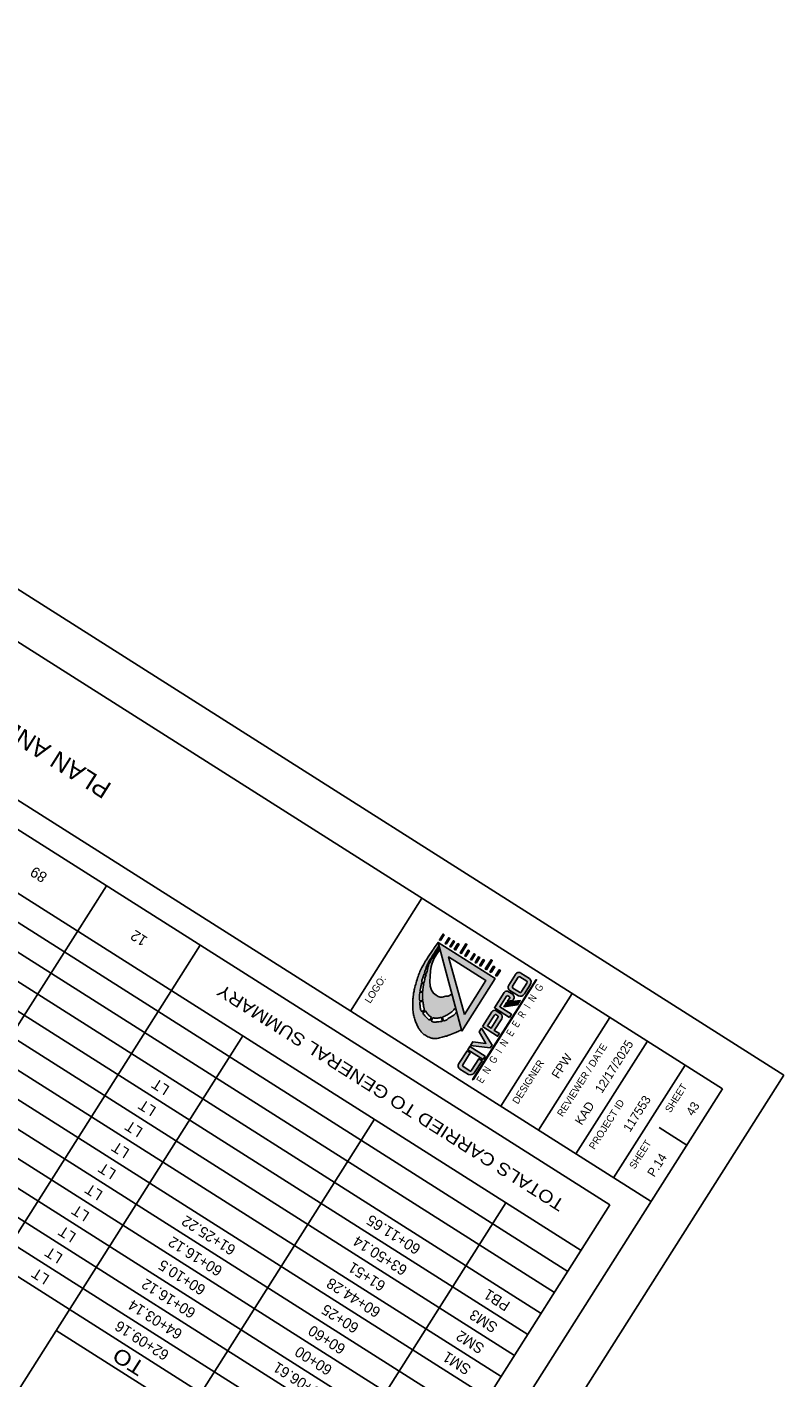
# Model space of a CAD drawing. Header units: feet. Extents: x 2248976 to 2249940, y 437917 to 439150.
# Tile 13 of 14: x 2249770 to 2249940, y 438424 to 438727. Entities that reach past the tile are written whole.
import ezdxf
from ezdxf.enums import TextEntityAlignment as Align

# ---------------------------------------------------------------- set-up
doc = ezdxf.new("R2010")
doc.units = ezdxf.units.FT
doc.header["$MEASUREMENT"] = 0
for name, color, linetype in [('GE_P_CL_Text', 7, 'Continuous'), ('SH_Border', 7, 'Continuous'), ('SH_Data', 7, 'Continuous'), ('SH_Text', 7, 'Continuous'), ('SHT_LOGO_BLACK', 7, 'Continuous'), ('SHT_LOGO_BLUE', 160, 'Continuous'), ('SHT_LOGO_GREY', 9, 'Continuous')]:
    doc.layers.add(name, color=color, linetype=linetype)
doc.styles.add('Font 70-Sub Title', font='txt', dxfattribs={"height": 0.17})
doc.styles.add('OHDOTSymbols', font='arial.ttf')
doc.styles.add('Slanted-Normal', font='font31.shx', dxfattribs={"height": 0.14})
doc.styles.add('Straight-Normal', font='font30.shx', dxfattribs={"height": 0.14})
doc.styles.add('Straight-Sub Title', font='font30.shx', dxfattribs={"height": 0.17})

msp = doc.modelspace()

# ---------------------------------------------------------------- hatches: boundary and pattern name
at = {"layer": 'SHT_LOGO_BLACK', "linetype": 'Continuous'}
h = msp.add_hatch(color=256, dxfattribs=at)
h.dxf.hatch_style = 1
h.paths.add_polyline_path([(2249863.89, 438503.689, -0.0100538), (2249863.76, 438503.654), (2249863.534, 438504.549, 0.0039736), (2249863.645, 438504.583, 0.0407763), (2249863.787, 438504.64, 0.0060658), (2249864.696, 438505.11, 0.0612486), (2249865.592, 438505.739, 0.0382971), (2249866.427, 438506.617), (2249865.616, 438509.675), (2249864.812, 438509.275), (2249864.285, 438509.217), (2249863.434, 438508.996), (2249862.963, 438509.026), (2249862.518, 438509.136), (2249862.074, 438509.442), (2249861.518, 438509.917), (2249861.066, 438510.596), (2249860.769, 438511.52), (2249860.665, 438512.592), (2249860.709, 438513.667), (2249860.812, 438514.951), (2249860.968, 438515.931), (2249861.175, 438516.683), (2249861.654, 438517.825), (2249862.575, 438519.277), (2249862.927, 438519.811), (2249862.807, 438520.264, -0.0004178), (2249862.321, 438519.506, -0.0009491), (2249862.06, 438519.1, -0.0003513), (2249861.307, 438517.936, 0.0010701), (2249861.06, 438517.554, 0.0175554), (2249860.773, 438517.07, 0.0177429), (2249860.523, 438516.572, 0.0035925), (2249860.494, 438516.509), (2249860.193, 438516.616, -0.0386903), (2249860.27, 438516.761, -0.0002389), (2249860.33, 438516.855, 0.0000259), (2249860.881, 438517.725, 0.0000477), (2249861.701, 438519.018, 0.000037), (2249862.714, 438520.616), (2249862.523, 438521.335, 0.0036237), (2249861.667, 438520.135, 0.0074131), (2249861.261, 438519.539, 0.0009042), (2249859.962, 438517.56, 0.0045101), (2249859.705, 438517.16, 0.0190733), (2249859.058, 438516.038, 0.0173307), (2249858.437, 438514.754, 0.0195136), (2249858.013, 438513.679, 0.0153378), (2249857.569, 438512.279, 0.0122043), (2249857.21, 438510.886, 0.017423), (2249857.018, 438509.897, 0.0140154), (2249856.923, 438509.169, 0.0095353), (2249856.834, 438508.094, 0.0203776), (2249856.805, 438506.814, 0.0259798), (2249856.875, 438505.812, 0.0275654), (2249857.006, 438505.079, 0.0188905), (2249857.296, 438504.032, 0.0207887), (2249857.629, 438503.116, 0.0208279), (2249858.037, 438502.233, 0.0345989), (2249858.382, 438501.662, 0.0321449), (2249858.832, 438501.102, 0.0622685), (2249859.505, 438500.528, 0.0504328), (2249860.473, 438500.024, 0.0251176), (2249861.203, 438499.775, 0.0578308), (2249861.534, 438499.72, 0.025804), (2249862.04, 438499.722, 0.04348), (2249862.337, 438499.764, 0.0027378), (2249862.814, 438499.878, 0.002118), (2249863.429, 438500.032, 0.0015979), (2249864.425, 438500.288, 0.0065763), (2249864.666, 438500.354, 0.0239599), (2249864.738, 438500.378, 0.001113), (2249866.243, 438500.978, 0.0090846), (2249866.8, 438501.213, 0.0048876), (2249867.746, 438501.644), (2249866.679, 438505.664, -0.0318396), (2249866.295, 438505.21, -0.0711652), (2249865.792, 438504.818, -0.0167893), (2249865.299, 438504.558, 0.0284543), (2249865.012, 438504.397, 0.0507218), (2249864.604, 438504.075, -0.0714331), (2249864.304, 438503.858, -0.0493756)])
h.paths.add_polyline_path([(2249863.501, 438503.6, -0.0108233), (2249863.358, 438503.579, -0.0017467), (2249862.942, 438503.528, 0.0015962), (2249862.486, 438503.473, 0.0038763), (2249862.044, 438503.414, -0.0062063), (2249861.768, 438503.379, -0.0973222), (2249861.581, 438503.394, -0.0389742), (2249861.146, 438503.554, -0.0117369), (2249860.963, 438503.643), (2249861.349, 438504.407, 0.0286334), (2249861.719, 438504.316, 0.0564215), (2249862.048, 438504.292, 0.0186552), (2249862.468, 438504.325, 0.0193121), (2249862.869, 438504.387, 0.0136662), (2249863.26, 438504.475, 0.0011569), (2249863.293, 438504.483)], flags=16)
h.paths.add_polyline_path([(2249861.042, 438504.521), (2249860.639, 438503.829, -0.0159081), (2249860.451, 438503.958, -0.0228384), (2249860.113, 438504.231, -0.0184737), (2249859.725, 438504.602, -0.0260371), (2249859.359, 438505.019, -0.0166658), (2249859.063, 438505.422), (2249859.673, 438505.956, 0.0016515), (2249859.721, 438505.876, 0.0155438), (2249859.993, 438505.463, 0.0164872), (2249860.274, 438505.091, 0.0751877), (2249860.674, 438504.725, 0.0428865)], flags=16)
h.paths.add_polyline_path([(2249859.52, 438506.214), (2249858.873, 438505.715, -0.0240383), (2249858.658, 438506.117, -0.0641503), (2249858.551, 438506.444, -0.0219687), (2249858.492, 438506.854, -0.0087488), (2249858.407, 438507.891, -0.000355), (2249858.401, 438507.978), (2249859.098, 438508.055, 0.0025312), (2249859.175, 438507.527, 0.0069283), (2249859.305, 438506.735, 0.0286355), (2249859.35, 438506.546, 0.0538056), (2249859.401, 438506.424, 0.0042656)], flags=16)
h.paths.add_polyline_path([(2249859.072, 438508.245), (2249858.39, 438508.166, -0.0031899), (2249858.347, 438508.95, -0.0135776), (2249858.341, 438509.287, -0.0298452), (2249858.384, 438509.936, -0.0040919), (2249858.414, 438510.156), (2249859.031, 438510.131, 0.0136595), (2249858.991, 438509.304, 0.0292253), (2249859.011, 438508.754, 0.0092972), (2249859.054, 438508.378, 0.0006391)], flags=16)
h.paths.add_polyline_path([(2249859.047, 438510.321), (2249858.442, 438510.345, -0.0113066), (2249858.552, 438510.947, -0.0105908), (2249858.659, 438511.419, 0.0117493), (2249858.754, 438511.844, 0.0161825), (2249858.803, 438512.134), (2249859.28, 438512.044, 0.0179051), (2249859.16, 438511.338, 0.0112231)], flags=16)
h.paths.add_polyline_path([(2249859.317, 438512.218), (2249858.824, 438512.324, 0.0108238), (2249858.838, 438512.52, -0.0583499), (2249858.909, 438512.954, -0.0115401), (2249859.047, 438513.395, -0.0034501), (2249859.351, 438514.271), (2249859.824, 438514.151, 0.0128454), (2249859.57, 438513.289, 0.0080365), (2249859.43, 438512.728, 0.0047092)], flags=16)
h.paths.add_polyline_path([(2249859.882, 438514.342), (2249859.424, 438514.475, -0.0004807), (2249859.629, 438515.046, 0.0008641), (2249859.724, 438515.31, 0.0046803), (2249859.868, 438515.727, -0.0040725), (2249860.033, 438516.207, -0.0087736), (2249860.118, 438516.432), (2249860.418, 438516.327, 0.0056561), (2249860.379, 438516.225, 0.0201998), (2249860.268, 438515.88, 0.0195732), (2249860.158, 438515.414, -0.0170674), (2249860.035, 438514.878, -0.0078649)], flags=16)
h = msp.add_hatch(color=256, dxfattribs=at)
h.dxf.hatch_style = 1
h.paths.add_polyline_path([(2249875.697, 438513.726), (2249876.516, 438515.017), (2249876.268, 438515.174), (2249875.449, 438513.883)])
h.paths.add_polyline_path([(2249874.168, 438514.695), (2249874.416, 438514.538), (2249875.235, 438515.829), (2249874.987, 438515.986)])
h.paths.add_polyline_path([(2249874.684, 438517.265), (2249874.436, 438517.422), (2249873.126, 438515.356), (2249873.361, 438515.179)])
h.paths.add_polyline_path([(2249871.845, 438516.169), (2249872.093, 438516.011), (2249872.912, 438517.302), (2249872.664, 438517.46)])
h.paths.add_polyline_path([(2249871.057, 438516.668), (2249871.876, 438517.959), (2249871.628, 438518.117), (2249870.809, 438516.826)])
h.paths.add_polyline_path([(2249869.766, 438517.487), (2249870.015, 438517.329), (2249870.833, 438518.62), (2249870.585, 438518.778)])
h.paths.add_polyline_path([(2249868.486, 438518.299), (2249868.734, 438518.142), (2249869.553, 438519.433), (2249869.304, 438519.59)])
h.paths.add_polyline_path([(2249868.998, 438520.87), (2249868.75, 438521.028), (2249867.44, 438518.962), (2249867.676, 438518.785)])
h.paths.add_polyline_path([(2249867.225, 438520.909), (2249866.977, 438521.066), (2249866.158, 438519.775), (2249866.406, 438519.618)])
h.paths.add_polyline_path([(2249865.126, 438520.43), (2249865.374, 438520.273), (2249866.193, 438521.564), (2249865.944, 438521.721)])
h.paths.add_polyline_path([(2249865.157, 438522.221), (2249864.908, 438522.378), (2249864.09, 438521.087), (2249864.338, 438520.93)])
h.paths.add_polyline_path([(2249863.876, 438523.033), (2249863.628, 438523.19), (2249862.809, 438521.899), (2249863.057, 438521.742)])
at = {"layer": 'SHT_LOGO_BLUE'}
h = msp.add_hatch(color=256, dxfattribs=at)
h.dxf.hatch_style = 1
h.paths.add_polyline_path([(2249868.165, 438493.375, -0.4424596), (2249868.047, 438493.805), (2249869.738, 438496.472), (2249869.014, 438496.931), (2249867.207, 438494.08, 0.436831), (2249867.435, 438492.839), (2249869.365, 438491.615, 0.355742), (2249870.714, 438492.065), (2249872.406, 438494.732), (2249871.693, 438495.184), (2249870.046, 438492.586, -0.4660765), (2249869.622, 438492.451)])
h.paths.add_polyline_path([(2249869.644, 438497.95), (2249869.178, 438497.214), (2249872.614, 438495.035), (2249873.058, 438495.785)])
h.paths.add_polyline_path([(2249874.241, 438497.638), (2249874.636, 438498.261), (2249872.238, 438502.036), (2249871.733, 438501.239), (2249873.271, 438498.639), (2249870.312, 438498.982), (2249869.793, 438498.164)])
h.paths.add_polyline_path([(2249875.138, 438501.546), (2249876.802, 438504.17, 0.3843353), (2249876.612, 438505.287), (2249875.571, 438505.963, 0.4139416), (2249874.601, 438505.745), (2249872.471, 438502.388), (2249875.895, 438500.217), (2249876.279, 438500.822)])
h.paths.add_polyline_path([(2249874.438, 438502.04), (2249873.611, 438502.565), (2249875.157, 438505.002, -0.3637569), (2249875.491, 438505.108, -0.0878683), (2249875.901, 438504.848, -0.5539061), (2249875.97, 438504.456)], flags=16)
h.paths.add_polyline_path([(2249878.618, 438508.892), (2249878.142, 438508.141), (2249879.309, 438508.289), (2249879.467, 438508.539, 0.3731696), (2249879.299, 438509.657), (2249878.365, 438510.249, 0.3716199), (2249877.375, 438510.103), (2249875.172, 438506.63), (2249878.573, 438504.473), (2249879.026, 438505.187), (2249876.353, 438506.882), (2249877.861, 438509.259, -0.3813804), (2249878.175, 438509.348), (2249878.514, 438509.134, -0.3078669)])
h.paths.add_polyline_path([(2249878.413, 438511.751, 0.436831), (2249878.641, 438510.51), (2249880.572, 438509.286, 0.355742), (2249881.921, 438509.736), (2249883.239, 438511.815, 0.355742), (2249883.071, 438513.227), (2249881.141, 438514.451, 0.436831), (2249879.921, 438514.129)])
h.paths.add_polyline_path([(2249880.528, 438513.486, -0.3865207), (2249880.919, 438513.593), (2249882.356, 438512.681, -0.4364482), (2249882.5, 438512.225), (2249881.252, 438510.257, -0.4660765), (2249880.829, 438510.122), (2249879.372, 438511.046, -0.4424596), (2249879.254, 438511.476)], flags=16)
h = msp.add_hatch(color=256, dxfattribs=at)
h.dxf.hatch_style = 1
h.paths.add_polyline_path([(2249877.998, 438507.916), (2249877.682, 438507.416), (2249880.701, 438507.832), (2249880.964, 438508.245)])
at = {"layer": 'SHT_LOGO_GREY'}
h = msp.add_hatch(color=256, dxfattribs=at)
h.dxf.hatch_style = 1
h.paths.add_polyline_path([(2249867.82, 438501.362), (2249875.334, 438513.21), (2249862.523, 438521.335)])
h.paths.add_polyline_path([(2249873.279, 438512.75), (2249868.42, 438505.088), (2249864.875, 438518.08)], flags=16)
h = msp.add_hatch(color=256, dxfattribs=at)
h.dxf.hatch_style = 1
h.paths.add_polyline_path([(2249877.642, 438507.353), (2249877.325, 438506.854), (2249880.345, 438507.269), (2249880.607, 438507.683)])

# ---------------------------------------------------------------- linework, layer by layer
at = {"layer": 'SH_Border'}
for p, q in [((2249568.679, 438727.136), (2249940.256, 438491.487)), ((2249571.768, 438713.335), (2249926.455, 438488.398)), ((2249555.701, 438688.001), (2249910.388, 438463.063)), ((2249858.896, 438531.243), (2249842.829, 438505.908)), ((2249892.676, 438509.82), (2249876.609, 438484.485)), ((2249901.121, 438504.465), (2249885.054, 438479.13)), ((2249909.566, 438499.109), (2249893.499, 438473.774)), ((2249918.01, 438493.753), (2249901.944, 438468.418)), ((2249940.256, 438491.487), (2249576.071, 437917.231)), ((2249926.455, 438488.398), (2249572.982, 437931.032)), ((2249912.164, 438479.699), (2249918.422, 438475.73))]:
    msp.add_line(p, q, dxfattribs=at)
at = {"layer": 'SH_Data', "color": 7, "linetype": 'Continuous'}
for p, q in [((2249640.169, 438627.801), (2249901.132, 438462.302)), ((2249633.7, 438617.6), (2249894.662, 438452.101)), ((2249630.7, 438612.87), (2249891.663, 438447.371)), ((2249627.701, 438608.141), (2249888.664, 438442.642)), ((2249624.702, 438603.412), (2249885.664, 438437.913)), ((2249621.703, 438598.683), (2249882.665, 438433.184)), ((2249618.704, 438593.954), (2249879.666, 438428.455)), ((2249615.704, 438589.225), (2249876.667, 438423.726)), ((2249612.705, 438584.495), (2249873.668, 438418.997)), ((2249609.706, 438579.766), (2249870.669, 438414.267)), ((2249606.707, 438575.037), (2249867.669, 438409.538)), ((2249603.708, 438570.308), (2249864.67, 438404.809)), ((2249600.709, 438565.579), (2249861.671, 438400.08)), ((2249597.709, 438560.85), (2249858.672, 438395.351)), ((2249594.71, 438556.12), (2249855.673, 438390.622)), ((2249787.955, 438534.077), (2249724.673, 438434.292)), ((2249809.068, 438520.688), (2249745.785, 438420.902)), ((2249761.845, 438410.718), (2249818.658, 438500.302)), ((2249806.226, 438415.349), (2249848.215, 438481.557)), ((2249820.959, 438373.228), (2249877.772, 438462.812)), ((2249837.849, 438362.517), (2249901.132, 438462.302)), ((2249776.669, 438434.093), (2249835.784, 438396.604))]:
    msp.add_line(p, q, dxfattribs=at)
at = {"layer": 'SHT_LOGO_BLACK'}
for p, q in [((2249858.39, 438508.166, -16254.303), (2249859.072, 438508.245, -16254.303)), ((2249858.414, 438510.156, -16254.303), (2249859.031, 438510.131, -16254.303)), ((2249858.442, 438510.345, -16254.303), (2249859.047, 438510.321, -16254.303)), ((2249858.401, 438507.978, -16254.303), (2249859.098, 438508.055, -16254.303))]:
    msp.add_line(p, q, dxfattribs=at)
for points in [[(2249867.746, 438501.644, -0.0048876), (2249866.8, 438501.213, -0.0090846), (2249866.243, 438500.978, -0.001113), (2249864.738, 438500.378, -0.0239599), (2249864.666, 438500.354, -0.0065763), (2249864.425, 438500.288, -0.0015979), (2249863.429, 438500.032, -0.002118), (2249862.814, 438499.878, -0.0027378), (2249862.337, 438499.764, -0.04348), (2249862.04, 438499.722, -0.025804), (2249861.534, 438499.72, -0.0578308), (2249861.203, 438499.775, -0.0251176), (2249860.473, 438500.024, -0.0504328), (2249859.505, 438500.528, -0.0622685), (2249858.832, 438501.102, -0.0321449), (2249858.382, 438501.662, -0.0345989), (2249858.037, 438502.233, -0.0208279), (2249857.629, 438503.116, -0.0207887), (2249857.296, 438504.032, -0.0188905), (2249857.006, 438505.079, -0.0275654), (2249856.875, 438505.812, -0.0259798), (2249856.805, 438506.814, -0.0203776), (2249856.834, 438508.094, -0.0095353), (2249856.923, 438509.169, -0.0140155), (2249857.018, 438509.897, -0.017423), (2249857.21, 438510.886, -0.0122043), (2249857.569, 438512.279, -0.0153378), (2249858.013, 438513.679, -0.0195136), (2249858.437, 438514.754, -0.0173307), (2249859.058, 438516.038, -0.0190733), (2249859.705, 438517.16, -0.0045101), (2249859.962, 438517.56, -0.0009042), (2249861.261, 438519.539, -0.0074131), (2249861.667, 438520.135, -0.0036237), (2249862.523, 438521.335)], [(2249860.193, 438516.616, -0.0386903), (2249860.27, 438516.761, -0.0002389), (2249860.33, 438516.855, 0.0000259), (2249860.881, 438517.725, 0.0000477), (2249861.701, 438519.018, 0.000037), (2249862.714, 438520.616)], [(2249860.494, 438516.509, -0.0035925), (2249860.523, 438516.572, -0.0177429), (2249860.773, 438517.07, -0.0175554), (2249861.06, 438517.554, -0.0010701), (2249861.307, 438517.936, 0.0003513), (2249862.06, 438519.1, 0.0009491), (2249862.321, 438519.506, 0.0004178), (2249862.807, 438520.264)], [(2249859.424, 438514.475, -0.0002002), (2249859.442, 438514.526, -0.0004381), (2249859.629, 438515.046, 0.0008641), (2249859.724, 438515.31, 0.0046803), (2249859.868, 438515.727, -0.0040725), (2249860.033, 438516.207, -0.0087736), (2249860.118, 438516.432, -0.0402536)], [(2249859.882, 438514.342, 0.0078649), (2249860.035, 438514.878, 0.0170674), (2249860.158, 438515.414, -0.0195732), (2249860.268, 438515.88, -0.0201997), (2249860.379, 438516.225, -0.0056562), (2249860.418, 438516.327, -0.0177429)], [(2249858.442, 438510.345, -0.0113066), (2249858.552, 438510.947, -0.0105908), (2249858.659, 438511.419, 0.0117493), (2249858.754, 438511.844, 0.0161825), (2249858.803, 438512.134, -0.0583499)], [(2249858.824, 438512.324, 0.0108238), (2249858.838, 438512.52, -0.0583499), (2249858.909, 438512.954, -0.0115401), (2249859.047, 438513.395, -0.0034501), (2249859.351, 438514.271, -0.0004381)], [(2249859.047, 438510.321, -0.0112231), (2249859.16, 438511.338, -0.0174533), (2249859.276, 438512.027, -0.0001631), (2249859.28, 438512.044, -0.0080365)], [(2249859.317, 438512.218, -0.0047092), (2249859.43, 438512.728, -0.0080365), (2249859.57, 438513.289, -0.0117994), (2249859.802, 438514.081, 0.0010314), (2249859.824, 438514.151, 0.0170674)], [(2249858.39, 438508.166, -0.0031899), (2249858.347, 438508.95, -0.0135776), (2249858.341, 438509.287, -0.0298452), (2249858.384, 438509.936, -0.0040919), (2249858.414, 438510.156, -0.0105908)], [(2249859.072, 438508.245, -0.0006391), (2249859.054, 438508.378, -0.0092972), (2249859.011, 438508.754, -0.0292253), (2249858.991, 438509.304, -0.0136595), (2249859.031, 438510.131, -0.0115607)], [(2249858.873, 438505.715, -0.0240383), (2249858.658, 438506.117, -0.0641503), (2249858.551, 438506.444, -0.0219687), (2249858.492, 438506.854, -0.0087488), (2249858.407, 438507.891, -0.000355), (2249858.401, 438507.978, -0.0135776)], [(2249860.639, 438503.829, -0.0159081), (2249860.451, 438503.958, -0.0228384), (2249860.113, 438504.231, -0.0184737), (2249859.725, 438504.602, -0.0260371), (2249859.359, 438505.019, -0.0166658), (2249859.063, 438505.422, -0.0340904)], [(2249859.52, 438506.214, -0.0042656), (2249859.401, 438506.424, -0.0538056), (2249859.35, 438506.546, -0.0286355), (2249859.305, 438506.735, -0.0069283), (2249859.175, 438507.527, -0.0025312), (2249859.098, 438508.055, -0.0092972)], [(2249861.042, 438504.521, -0.0428865), (2249860.674, 438504.725, -0.0751877), (2249860.274, 438505.091, -0.0164872), (2249859.993, 438505.463, -0.0155437), (2249859.721, 438505.876, -0.0016515), (2249859.673, 438505.956, -0.0538056)], [(2249866.427, 438506.617, -0.0382971), (2249865.592, 438505.739, -0.0612486), (2249864.696, 438505.11, -0.0060658), (2249863.787, 438504.64, -0.0407762), (2249863.645, 438504.583, -0.0039736), (2249863.534, 438504.549, -0.0136662)], [(2249866.679, 438505.664, -0.0318396), (2249866.295, 438505.21, -0.0711652), (2249865.792, 438504.818, -0.0167893), (2249865.299, 438504.558, 0.0284543), (2249865.012, 438504.397, 0.0507218), (2249864.604, 438504.075, -0.0714331), (2249864.304, 438503.858, -0.0493756), (2249863.89, 438503.689, -0.0100538), (2249863.76, 438503.654, -0.0017466)], [(2249863.501, 438503.6, -0.0108233), (2249863.358, 438503.579, -0.0017466), (2249862.942, 438503.528, 0.0015963), (2249862.486, 438503.473, 0.0038763), (2249862.044, 438503.414, -0.0062062), (2249861.768, 438503.379, -0.0973222), (2249861.581, 438503.394, -0.0389742), (2249861.146, 438503.554, -0.0117369), (2249860.963, 438503.643, -0.0267757)], [(2249863.293, 438504.483, -0.0011569), (2249863.26, 438504.475, -0.0136662), (2249862.869, 438504.387, -0.0193121), (2249862.468, 438504.325, -0.0186552), (2249862.048, 438504.292, -0.0564215), (2249861.719, 438504.316, -0.0286334), (2249861.349, 438504.407, -0.0644534)]]:
    msp.add_lwpolyline(points, format="xyb", dxfattribs=at)
at = {"layer": 'SHT_LOGO_BLACK', "linetype": 'Continuous', "elevation": -16254.303}
for points in [[(2249863.057, 438521.742), (2249863.876, 438523.033), (2249863.628, 438523.19), (2249862.809, 438521.899)], [(2249864.338, 438520.93), (2249865.157, 438522.221), (2249864.908, 438522.378), (2249864.09, 438521.087)], [(2249865.374, 438520.273), (2249866.193, 438521.564), (2249865.944, 438521.721), (2249865.126, 438520.43)], [(2249866.406, 438519.618), (2249867.225, 438520.909), (2249866.977, 438521.066), (2249866.158, 438519.775)], [(2249867.676, 438518.785), (2249868.998, 438520.87), (2249868.75, 438521.028), (2249867.44, 438518.962)], [(2249868.734, 438518.142), (2249869.553, 438519.433), (2249869.304, 438519.59), (2249868.486, 438518.299)], [(2249870.015, 438517.329), (2249870.833, 438518.62), (2249870.585, 438518.778), (2249869.766, 438517.487)], [(2249871.057, 438516.668), (2249871.876, 438517.959), (2249871.628, 438518.117), (2249870.809, 438516.826)], [(2249872.093, 438516.011), (2249872.912, 438517.302), (2249872.664, 438517.46), (2249871.845, 438516.169)], [(2249873.361, 438515.179), (2249874.684, 438517.265), (2249874.436, 438517.422), (2249873.126, 438515.356)], [(2249874.416, 438514.538), (2249875.235, 438515.829), (2249874.987, 438515.986), (2249874.168, 438514.695)], [(2249875.697, 438513.726), (2249876.516, 438515.017), (2249876.268, 438515.174), (2249875.449, 438513.883)]]:
    msp.add_lwpolyline(points, close=True, dxfattribs=at)
at = {"layer": 'SHT_LOGO_BLACK', "elevation": -16254.303}
for points in [[(2249865.616, 438509.675), (2249864.812, 438509.275), (2249864.285, 438509.217), (2249863.434, 438508.996), (2249862.963, 438509.026), (2249862.518, 438509.136), (2249862.074, 438509.442), (2249861.518, 438509.917), (2249861.066, 438510.596), (2249860.769, 438511.52), (2249860.665, 438512.592), (2249860.709, 438513.667), (2249860.812, 438514.951), (2249860.968, 438515.931), (2249861.175, 438516.683), (2249861.654, 438517.825), (2249862.575, 438519.277), (2249862.927, 438519.811)], [(2249859.424, 438514.475), (2249859.882, 438514.342)], [(2249860.118, 438516.432), (2249860.418, 438516.327)], [(2249860.193, 438516.616), (2249860.494, 438516.509)], [(2249858.803, 438512.134), (2249859.28, 438512.044)], [(2249858.824, 438512.324), (2249859.317, 438512.218)], [(2249859.351, 438514.271), (2249859.824, 438514.151)], [(2249858.873, 438505.715), (2249859.52, 438506.214)], [(2249859.063, 438505.422), (2249859.673, 438505.956)], [(2249860.639, 438503.829), (2249861.042, 438504.521)], [(2249860.963, 438503.643), (2249861.349, 438504.407)], [(2249863.501, 438503.6), (2249863.293, 438504.483)], [(2249863.76, 438503.654), (2249863.534, 438504.549)]]:
    msp.add_lwpolyline(points, dxfattribs=at)
at = {"layer": 'SHT_LOGO_BLACK'}
msp.add_lwpolyline([(2249870.376, 438490.401), (2249884.663, 438512.928), (2249884.563, 438512.991), (2249870.282, 438490.472)], close=True, dxfattribs=at)
at = {"layer": 'SHT_LOGO_BLUE'}
for p, q in [((2249883.071, 438513.227), (2249881.141, 438514.451)), ((2249878.413, 438511.751), (2249879.921, 438514.129)), ((2249880.528, 438513.486), (2249879.254, 438511.476)), ((2249880.919, 438513.593), (2249882.424, 438512.638)), ((2249881.252, 438510.257), (2249882.483, 438512.198)), ((2249883.239, 438511.815), (2249881.921, 438509.736)), ((2249880.572, 438509.286), (2249878.641, 438510.51)), ((2249879.323, 438511.077), (2249880.829, 438510.122))]:
    msp.add_line(p, q, dxfattribs=at)
for points in [[(2249878.573, 438504.473), (2249879.026, 438505.187), (2249876.353, 438506.882), (2249877.861, 438509.259, -0.3813804), (2249878.175, 438509.348), (2249878.514, 438509.134, -0.3078669), (2249878.618, 438508.892), (2249878.142, 438508.141), (2249879.309, 438508.289), (2249879.467, 438508.539, 0.3731696), (2249879.299, 438509.657), (2249878.365, 438510.249, 0.3716199), (2249877.375, 438510.103), (2249875.172, 438506.63), (2249878.573, 438504.473)], [(2249872.471, 438502.388), (2249874.601, 438505.745, -0.4139416), (2249875.571, 438505.963), (2249876.612, 438505.287)], [(2249875.97, 438504.456), (2249874.438, 438502.04), (2249873.611, 438502.565), (2249875.157, 438505.002, -0.3637569), (2249875.491, 438505.108, -0.0878683), (2249875.901, 438504.848, -0.5539061), (2249875.97, 438504.456, 0.5909718)], [(2249870.046, 438492.586), (2249871.693, 438495.184), (2249872.406, 438494.732), (2249870.714, 438492.065, -0.355742), (2249869.365, 438491.615), (2249867.435, 438492.839, -0.436831), (2249867.207, 438494.08), (2249869.014, 438496.931), (2249869.738, 438496.472), (2249868.047, 438493.805, 0.3865207), (2249868.117, 438493.406), (2249869.622, 438492.451, 0.4660765), (2249870.046, 438492.586, -0.087106)]]:
    msp.add_lwpolyline(points, format="xyb", dxfattribs=at)
for points in [[(2249877.998, 438507.916), (2249877.682, 438507.416), (2249880.701, 438507.832), (2249880.964, 438508.245), (2249877.998, 438507.916)], [(2249872.471, 438502.388), (2249875.895, 438500.217), (2249876.279, 438500.822), (2249875.138, 438501.546), (2249876.802, 438504.17)]]:
    msp.add_lwpolyline(points, dxfattribs=at)
for points in [[(2249869.793, 438498.164), (2249870.312, 438498.982), (2249873.271, 438498.639), (2249871.733, 438501.239), (2249872.238, 438502.036), (2249874.636, 438498.261), (2249874.241, 438497.638)], [(2249872.614, 438495.035), (2249869.178, 438497.214), (2249869.644, 438497.95), (2249873.058, 438495.785)]]:
    msp.add_lwpolyline(points, close=True, dxfattribs=at)
for centre, radius, start, end in [((2249880.68, 438513.725), 0.86, 57.61767, 152.00647), ((2249879.102, 438511.236), 0.86, 143.22888, 237.61767), ((2249879.508, 438511.315), 0.301, 147.61767, 232.14786), ((2249880.783, 438513.324), 0.301, 63.08748, 147.61767), ((2249882.216, 438512.386), 0.327, 324.79699, 50.48188), ((2249882.289, 438512.418), 1.126, 327.61767, 45.9481), ((2249880.97, 438510.339), 1.126, 249.28725, 327.61767), ((2249880.984, 438510.367), 0.29, 237.61767, 337.57415), ((2249876.088, 438504.623), 0.846, 327.61767, 51.7118)]:
    msp.add_arc(centre, radius, start, end, dxfattribs=at)
at = {"layer": 'SHT_LOGO_GREY', "elevation": -16254.303}
msp.add_lwpolyline([(2249867.82, 438501.362), (2249875.334, 438513.21), (2249862.523, 438521.335), (2249867.82, 438501.362)], dxfattribs=at)
msp.add_lwpolyline([(2249868.42, 438505.088), (2249873.279, 438512.75), (2249864.875, 438518.08)], close=True, dxfattribs=at)
at = {"layer": 'SHT_LOGO_GREY'}
msp.add_lwpolyline([(2249877.642, 438507.353), (2249877.325, 438506.854), (2249880.345, 438507.269), (2249880.607, 438507.683), (2249877.642, 438507.353)], dxfattribs=at)

# ---------------------------------------------------------------- texts
at = {"layer": 'GE_P_CL_Text', "char_height": 2.4, "width": 57.4825, "attachment_point": 5, "rotation": 147.61767, "style": 'Slanted-Normal'}
for s, insert in [('89', (2249772.732, 438536.579)), ('12', (2249795.277, 438522.282)), ('LT', (2249800.131, 438488.842)), ('LT', (2249797.132, 438484.113)), ('LT', (2249794.132, 438479.384)), ('LT', (2249791.133, 438474.654)), ('LT', (2249788.134, 438469.925)), ('LT', (2249785.135, 438465.196)), ('LT', (2249782.136, 438460.467)), ('61+25.22', (2249810.942, 438455.46)), ('60+11.65', (2249852.496, 438455.632)), ('LT', (2249779.137, 438455.738)), ('60+16.12', (2249807.943, 438450.731)), ('63+50.14', (2249849.497, 438450.903)), ('LT', (2249776.137, 438451.009)), ('LT', (2249773.138, 438446.279)), ('60+10.5', (2249804.944, 438446.002)), ('61+51', (2249846.498, 438446.174)), ('60+16.12', (2249801.945, 438441.273)), ('60+44.28', (2249843.499, 438441.445)), ('PB1', (2249875.72, 438440.904)), ('64+03.14', (2249798.946, 438436.544)), ('60+25', (2249840.5, 438436.716)), ('62+09.16', (2249795.947, 438431.815)), ('SM3', (2249872.721, 438436.175)), ('60+60', (2249837.501, 438431.987)), ('SM2', (2249869.722, 438431.446)), ('60+00', (2249834.501, 438427.257)), ('60+06.61', (2249831.502, 438422.528)), ('SM1', (2249866.722, 438426.717))]:
    msp.add_mtext(s, dxfattribs=dict(at, insert=insert))
at = {"layer": 'SH_Data', "color": 7, "linetype": 'Continuous', "style": 'Straight-Normal'}
msp.add_text('LOGO:', height=1.6, rotation=57.61767, dxfattribs=at).set_placement((2249847.721, 438511.206), align=Align.TOP_CENTER)
at = {"layer": 'SH_Data', "color": 7, "linetype": 'Continuous', "style": 'Font 70-Sub Title'}
for s, height, width, p in [('TOTALS CARRIED TO GENERAL SUMMARY', 2.8, 1.175, (2249851.865, 438486.394)), ('TO', 3.4, 1.15, (2249792.947, 438427.086))]:
    msp.add_text(s, height=height, rotation=147.61767, dxfattribs=dict(at, width=width)).set_placement(p, align=Align.MIDDLE_CENTER)
at = {"layer": 'SH_Data', "linetype": 'Continuous', "style": 'Straight-Sub Title'}
for s, p in [('12/17/2025', (2249902.078, 438493.435)), ('FPW', (2249890.314, 438493.556)), ('KAD', (2249895.429, 438482.951)), ('117553', (2249907.204, 438482.845)), ('43', (2249919.746, 438483.95)), ('P.14', (2249911.712, 438471.282))]:
    msp.add_text(s, height=2, rotation=57.61767, dxfattribs=at).set_placement(p, align=Align.MIDDLE_CENTER)
at = {"layer": 'SH_Data', "color": 7, "linetype": 'Continuous', "style": 'Straight-Normal'}
for s, p in [('REVIEWER / DATE', (2249894.869, 438490.405)), ('DESIGNER', (2249882.757, 438489.979)), ('SHEET', (2249915.975, 438486.341)), ('PROJECT ID', (2249900.382, 438480.425)), ('SHEET', (2249907.941, 438473.674))]:
    msp.add_text(s, height=1.6, rotation=57.61767, dxfattribs=at).set_placement(p, align=Align.MIDDLE_CENTER)
at = {"layer": 'SH_Text', "linetype": 'Continuous', "style": 'OHDOTSymbols'}
msp.add_text('PLAN AND PROFILE - WALES RD NW (S.R. 241)', height=4, rotation=147.61767, dxfattribs=at).set_placement((2249735.359, 438588.711, -2263.708), align=Align.MIDDLE_CENTER)
at = {"layer": 'SHT_LOGO_BLACK', "linetype": 'Continuous', "style": 'OHDOTSymbols'}
for s, width, p in [('G', 0.8, (2249885.191, 438511.181, 52.014)), ('N', 0.8, (2249883.684, 438508.804, 52.014)), ('R', 0.7, (2249881.345, 438505.117, 52.014)), ('I', 0.7, (2249882.523, 438506.973, 52.014)), ('E', 0.7, (2249879.991, 438502.981, 52.014)), ('N', 0.8, (2249877.313, 438498.759, 52.014)), ('E', 0.7, (2249878.718, 438500.974, 52.014)), ('I', 0.7, (2249876.157, 438496.935, 52.014)), ('N', 0.8, (2249873.421, 438492.622, 52.014)), ('G', 0.8, (2249874.927, 438494.996, 52.014)), ('E', 0.7, (2249872.034, 438490.434, 52.014))]:
    msp.add_text(s, height=1.704, rotation=57.61767, dxfattribs=dict(at, width=width)).set_placement(p, align=Align.MIDDLE_CENTER)

doc.saveas('drawing.dxf')
